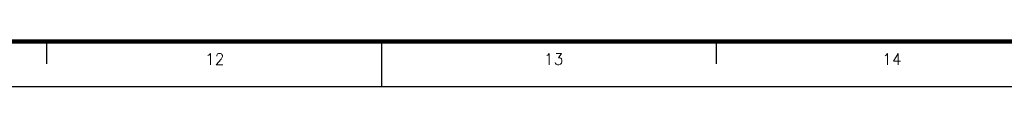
# Model space of a CAD drawing. Header units: millimetres. Extents: x 481 to 729890, y -1 to 83.
# Tile 40 of 60: x 561.82 to 583.65, y -1.22 to -0.22. Entities that reach past the tile are written whole.
import ezdxf

# ---------------------------------------------------------------- set-up
doc = ezdxf.new("R2010")
doc.units = ezdxf.units.MM
doc.header["$MEASUREMENT"] = 0
doc.layers.add('Margem', color=4, linetype='Continuous')
doc.styles.add('ROMANS', font='ROMANS')

msp = doc.modelspace()

# ---------------------------------------------------------------- linework, layer by layer
at = {"layer": 'Margem', "lineweight": 100}
msp.add_line((627.2443, -0.2193), (483.2443, -0.2193), dxfattribs=at)
at = {"layer": 'Margem', "color": 1}
for p, q in [((562.4193, -0.7193), (562.4193, -0.2193)), ((569.8443, -1.2193), (569.8443, -0.2193)), ((577.2693, -0.7193), (577.2693, -0.2193)), ((480.7443, -1.2193), (628.2443, -1.2193))]:
    msp.add_line(p, q, dxfattribs=at)

# ---------------------------------------------------------------- texts
at = {"layer": 'Margem', "color": 1, "char_height": 0.25, "width": 1.479069, "attachment_point": 8, "line_spacing_factor": 0.798, "style": 'ROMANS'}
for s, insert in [('12', (566.141, -0.7346)), ('13', (573.6575, -0.7346)), ('14', (581.1597, -0.7369))]:
    msp.add_mtext(s, dxfattribs=dict(at, insert=insert))

doc.saveas('drawing.dxf')
